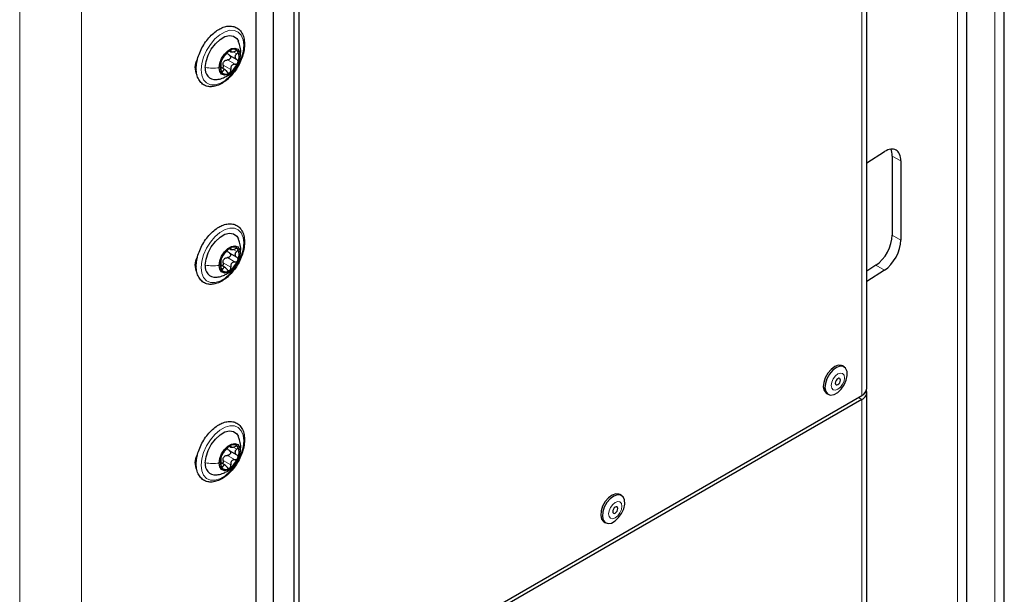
# Paper-space layout 'Blatt4' of a CAD drawing. Header units: millimetres. Extents: x 5 to 418, y 2 to 292.
# Tile 98 of 117: x 318 to 352, y 143 to 163. Entities that reach past the tile are written whole.
import ezdxf

# ---------------------------------------------------------------- set-up
doc = ezdxf.new("R2010")
doc.units = ezdxf.units.MM

psp = doc.layouts.new('Blatt4')

# ---------------------------------------------------------------- linework, layer by layer
at = {"color": 7, "linetype": 'Continuous', "lineweight": 18}
for p, q in [((318.065, 86.373), (318.065, 218.38)), ((320.186, 218.38), (320.186, 86.373)), ((326.786, 96.375), (326.786, 213.004)), ((351.625, 141.92), (351.625, 204.958)), ((350.338, 133.997), (350.338, 204.215)), ((347.044, 149.85), (347.044, 198.842)), ((325.304, 161.726), (325.328, 161.712)), ((325.412, 161.68), (325.538, 161.607)), ((325.666, 161.658), (325.652, 161.547)), ((325.214, 161.397), (325.474, 161.248)), ((324.099, 161.099), (324.145, 161.073)), ((324.988, 161.044), (325.054, 161.006)), ((325.069, 161.216), (325.328, 161.067)), ((348.384, 157.921), (348.09, 158.092)), ((348.09, 155.37), (348.384, 155.2)), ((325.304, 154.921), (325.328, 154.907)), ((325.412, 154.876), (325.538, 154.803)), ((325.666, 154.854), (325.652, 154.743)), ((325.214, 154.593), (325.474, 154.443)), ((324.099, 154.295), (324.145, 154.268)), ((324.988, 154.239), (325.054, 154.201)), ((325.069, 154.412), (325.328, 154.262)), ((347.826, 154.161), (347.531, 154.331)), ((346.927, 149.782), (347.044, 149.714)), ((347.044, 131.205), (347.044, 149.714)), ((325.304, 148.116), (325.328, 148.103)), ((325.412, 148.071), (325.538, 147.998)), ((325.214, 147.788), (325.474, 147.639)), ((325.666, 148.049), (325.652, 147.938)), ((324.099, 147.49), (324.145, 147.463)), ((324.988, 147.435), (325.054, 147.397)), ((325.069, 147.607), (325.328, 147.458))]:
    psp.add_line(p, q, dxfattribs=at)
at = {"color": 7, "linetype": 'Continuous', "lineweight": 25}
for p, q in [((326.786, 213.548), (326.786, 132.166)), ((326.196, 213.208), (326.196, 131.826)), ((326.196, 212.319), (326.196, 132.729)), ((351.946, 142.403), (351.946, 205.441)), ((350.659, 134.48), (350.659, 204.698)), ((347.215, 150.088), (347.215, 199.08)), ((327.493, 187.487), (327.493, 139.039)), ((327.67, 187.385), (327.67, 138.937)), ((325.286, 161.708), (325.334, 161.68)), ((324.172, 161.405), (324.18, 161.401)), ((325.275, 161.565), (325.536, 161.414)), ((324.108, 161.2), (324.149, 161.223)), ((325.144, 161.053), (324.994, 161.139)), ((325.518, 161.151), (325.541, 161.191)), ((347.215, 157.852), (347.826, 158.244)), ((348.09, 158.092), (348.09, 155.37)), ((348.384, 157.921), (348.384, 155.2)), ((325.286, 154.904), (325.334, 154.875)), ((324.172, 154.6), (324.18, 154.596)), ((325.275, 154.761), (325.536, 154.61)), ((324.108, 154.395), (324.149, 154.419)), ((325.144, 154.248), (324.994, 154.335)), ((325.518, 154.347), (325.541, 154.387)), ((347.531, 154.331), (347.215, 154.129)), ((347.826, 154.161), (347.215, 153.77)), ((346.433, 150.831), (346.374, 150.865)), ((327.905, 138.801), (347.044, 149.85)), ((345.829, 149.923), (345.888, 149.889)), ((347.215, 131.443), (347.215, 149.952)), ((347.044, 149.714), (327.905, 138.665)), ((325.286, 148.099), (325.334, 148.071)), ((324.172, 147.796), (324.18, 147.792)), ((325.275, 147.956), (325.536, 147.805)), ((324.108, 147.591), (324.149, 147.614)), ((325.144, 147.444), (324.994, 147.53)), ((325.518, 147.542), (325.541, 147.582)), ((338.772, 146.409), (338.713, 146.443)), ((338.169, 145.501), (338.228, 145.467))]:
    psp.add_line(p, q, dxfattribs=at)
at = {"color": 7, "linetype": 'Continuous', "lineweight": 18, "flags": 128}
for points in [[(325.772, 161.902), (325.751, 161.688), (325.689, 161.462), (325.588, 161.237), (325.457, 161.026), (325.301, 160.841), (325.13, 160.694), (324.953, 160.592), (324.782, 160.542), (324.626, 160.546), (324.495, 160.605), (324.395, 160.715), (324.332, 160.869), (324.311, 161.059), (324.332, 161.273), (324.395, 161.499), (324.495, 161.724), (324.626, 161.935), (324.782, 162.12), (324.953, 162.267), (325.13, 162.369), (325.301, 162.419), (325.457, 162.414), (325.588, 162.356), (325.689, 162.246), (325.751, 162.092), (325.772, 161.902)], [(325.772, 155.098), (325.751, 154.884), (325.689, 154.657), (325.588, 154.432), (325.457, 154.221), (325.301, 154.037), (325.13, 153.889), (324.953, 153.787), (324.782, 153.737), (324.626, 153.742), (324.495, 153.801), (324.395, 153.91), (324.332, 154.064), (324.311, 154.254), (324.332, 154.468), (324.395, 154.695), (324.495, 154.92), (324.626, 155.131), (324.782, 155.315), (324.953, 155.463), (325.13, 155.564), (325.301, 155.614), (325.457, 155.61), (325.588, 155.551), (325.689, 155.442), (325.751, 155.287), (325.772, 155.098)], [(346.008, 150.103), (346.058, 150.046), (346.132, 150.031), (346.219, 150.062), (346.307, 150.132), (346.381, 150.233), (346.431, 150.347), (346.448, 150.458), (346.431, 150.549), (346.381, 150.606), (346.307, 150.621), (346.219, 150.59), (346.132, 150.52), (346.057, 150.419), (346.008, 150.305), (345.991, 150.194), (346.008, 150.103)], [(325.772, 148.293), (325.751, 148.079), (325.689, 147.853), (325.588, 147.628), (325.457, 147.417), (325.301, 147.232), (325.13, 147.085), (324.953, 146.983), (324.782, 146.933), (324.626, 146.937), (324.495, 146.996), (324.395, 147.106), (324.332, 147.26), (324.311, 147.45), (324.332, 147.664), (324.395, 147.89), (324.495, 148.115), (324.626, 148.326), (324.782, 148.511), (324.953, 148.658), (325.13, 148.76), (325.301, 148.81), (325.457, 148.805), (325.588, 148.747), (325.689, 148.637), (325.751, 148.483), (325.772, 148.293)], [(338.348, 145.68), (338.397, 145.623), (338.472, 145.609), (338.559, 145.64), (338.647, 145.71), (338.721, 145.81), (338.771, 145.925), (338.788, 146.036), (338.771, 146.127), (338.721, 146.184), (338.647, 146.199), (338.559, 146.168), (338.471, 146.097), (338.397, 145.997), (338.348, 145.883), (338.33, 145.772), (338.348, 145.68)]]:
    psp.add_lwpolyline(points, dxfattribs=at)
at = {"color": 7, "linetype": 'Continuous', "lineweight": 25, "flags": 128}
for points in [[(324.452, 161.14), (324.476, 161.346), (324.546, 161.562), (324.656, 161.772), (324.797, 161.958), (324.958, 162.106), (325.125, 162.202), (325.286, 162.241), (325.427, 162.217), (325.537, 162.135), (325.589, 162.048)], [(324.926, 161.128), (324.948, 161.284), (325.011, 161.446), (325.108, 161.596), (325.226, 161.714), (325.352, 161.787), (325.471, 161.805), (325.567, 161.768), (325.63, 161.678), (325.652, 161.547)], [(324.156, 161.366), (324.169, 161.359), (324.171, 161.358)], [(325.652, 161.547), (325.63, 161.391), (325.567, 161.229), (325.471, 161.079), (325.352, 160.961), (325.226, 160.888), (325.108, 160.87), (325.011, 160.908), (324.948, 160.997), (324.926, 161.128)], [(324.452, 154.336), (324.476, 154.541), (324.546, 154.758), (324.656, 154.967), (324.797, 155.154), (324.958, 155.301), (325.125, 155.398), (325.286, 155.436), (325.427, 155.413), (325.537, 155.33), (325.589, 155.244)], [(324.926, 154.324), (324.948, 154.48), (325.011, 154.642), (325.108, 154.791), (325.226, 154.909), (325.352, 154.982), (325.471, 155.001), (325.567, 154.963), (325.63, 154.873), (325.652, 154.743)], [(324.156, 154.562), (324.169, 154.555), (324.171, 154.554)], [(325.652, 154.743), (325.63, 154.587), (325.567, 154.424), (325.471, 154.275), (325.352, 154.157), (325.226, 154.084), (325.108, 154.065), (325.011, 154.103), (324.948, 154.193), (324.926, 154.324)], [(346.374, 150.865), (346.344, 150.879), (346.234, 150.888), (346.109, 150.843), (345.984, 150.749), (345.871, 150.617), (345.784, 150.461), (345.731, 150.298), (345.718, 150.145), (345.746, 150.019)], [(345.805, 149.985), (345.872, 149.899), (345.971, 149.864), (346.089, 149.882), (346.216, 149.952), (346.337, 150.067), (346.438, 150.213), (346.51, 150.375), (346.543, 150.535), (346.535, 150.677), (346.487, 150.784), (346.403, 150.845), (346.293, 150.854), (346.168, 150.809), (346.043, 150.715), (345.93, 150.583), (345.843, 150.427), (345.789, 150.264), (345.776, 150.111), (345.805, 149.985)], [(346.138, 150.24), (346.157, 150.218), (346.186, 150.212), (346.219, 150.224), (346.253, 150.251), (346.282, 150.29), (346.301, 150.334), (346.308, 150.377), (346.301, 150.412), (346.282, 150.434), (346.253, 150.44), (346.219, 150.428), (346.186, 150.401), (346.157, 150.362), (346.138, 150.318), (346.131, 150.275), (346.138, 150.24)], [(345.746, 150.019), (345.813, 149.933), (345.829, 149.923)], [(324.452, 147.531), (324.476, 147.737), (324.546, 147.953), (324.656, 148.163), (324.797, 148.349), (324.958, 148.497), (325.125, 148.593), (325.286, 148.632), (325.427, 148.608), (325.537, 148.525), (325.589, 148.439)], [(324.926, 147.519), (324.948, 147.675), (325.011, 147.837), (325.108, 147.987), (325.226, 148.105), (325.352, 148.178), (325.471, 148.196), (325.567, 148.159), (325.63, 148.069), (325.652, 147.938)], [(324.156, 147.757), (324.169, 147.75), (324.171, 147.749)], [(325.652, 147.938), (325.63, 147.782), (325.567, 147.62), (325.471, 147.47), (325.352, 147.352), (325.226, 147.279), (325.108, 147.261), (325.011, 147.299), (324.948, 147.388), (324.926, 147.519)], [(338.713, 146.443), (338.684, 146.457), (338.574, 146.465), (338.449, 146.421), (338.324, 146.327), (338.211, 146.195), (338.123, 146.039), (338.07, 145.875), (338.057, 145.722), (338.086, 145.596)], [(338.145, 145.562), (338.212, 145.477), (338.31, 145.442), (338.429, 145.46), (338.556, 145.53), (338.676, 145.645), (338.778, 145.791), (338.849, 145.953), (338.883, 146.113), (338.875, 146.255), (338.826, 146.362), (338.743, 146.423), (338.632, 146.431), (338.508, 146.387), (338.383, 146.293), (338.27, 146.161), (338.182, 146.005), (338.129, 145.841), (338.116, 145.688), (338.145, 145.562)], [(338.477, 145.818), (338.497, 145.796), (338.525, 145.79), (338.559, 145.802), (338.593, 145.829), (338.622, 145.868), (338.641, 145.912), (338.647, 145.955), (338.641, 145.99), (338.622, 146.012), (338.593, 146.018), (338.559, 146.006), (338.525, 145.979), (338.497, 145.94), (338.477, 145.896), (338.471, 145.853), (338.477, 145.818)], [(338.086, 145.596), (338.153, 145.511), (338.169, 145.501)]]:
    psp.add_lwpolyline(points, dxfattribs=at)
at = {"color": 7, "linetype": 'Continuous', "lineweight": 25}
for centre, radius, start, end in [((325.675, 161.116), 0.716, 122.638, 159.7729), ((325.419, 161.56), 0.205, 40.5328, 129.2482), ((325.194, 161.503), 0.426, 333.4364, 26.5636), ((324.591, 161.139), 0.496, 147.562, 209.9846), ((325.384, 161.173), 0.426, 153.4364, 206.5636), ((325.301, 161.183), 0.263, 135.2838, 147.1271), ((324.903, 161.56), 0.716, 302.638, 339.7729), ((324.802, 161.077), 0.355, 169.7453, 273.6168), ((325.159, 161.115), 0.205, 220.5328, 309.2482), ((325.675, 154.311), 0.716, 122.638, 159.7729), ((325.419, 154.755), 0.205, 40.5328, 129.2482), ((325.194, 154.698), 0.426, 333.4364, 26.5636), ((324.591, 154.334), 0.496, 147.562, 209.9846), ((325.384, 154.368), 0.426, 153.4364, 206.5636), ((325.301, 154.379), 0.263, 135.2838, 147.1271), ((324.903, 154.755), 0.716, 302.638, 339.7729), ((324.802, 154.273), 0.355, 169.7453, 273.6168), ((325.159, 154.311), 0.205, 220.5328, 309.2482), ((346.923, 150.117), 0.293, 294.3747, 354.3052), ((346.952, 149.956), 0.259, 290.8554, 14.3141), ((325.675, 147.506), 0.716, 122.638, 159.7729), ((325.419, 147.951), 0.205, 40.5328, 129.2482), ((325.194, 147.894), 0.426, 333.4364, 26.5636), ((324.591, 147.53), 0.496, 147.562, 209.9846), ((325.384, 147.564), 0.426, 153.4364, 206.5636), ((325.301, 147.574), 0.263, 135.2838, 147.1271), ((324.802, 147.468), 0.355, 169.7453, 273.6168), ((324.903, 147.951), 0.716, 302.638, 339.7729), ((325.159, 147.506), 0.205, 220.5328, 309.2482)]:
    psp.add_arc(centre, radius, start, end, dxfattribs=at)
for centre, start_param, end_param in [((347.826, 157.563), 5.474129, 7.044926), ((347.531, 157.734), 5.474129, 5.877286), ((347.531, 155.012), 3.903333, 5.474129), ((347.826, 154.842), 3.903333, 5.474129)]:
    psp.add_ellipse(centre, major_axis=(0.385, 0.739), ratio=0.546409, start_param=start_param, end_param=end_param, dxfattribs=at)
for points, knots in [([(324.921, 162.452), (324.889, 162.432), (324.799, 162.376), (324.654, 162.251), (324.496, 162.073), (324.361, 161.868), (324.253, 161.648), (324.177, 161.422), (324.138, 161.2), (324.139, 160.99), (324.181, 160.804), (324.264, 160.65), (324.386, 160.54), (324.532, 160.481), (324.693, 160.472), (324.864, 160.511), (325.04, 160.595), (325.214, 160.722), (325.379, 160.888), (325.525, 161.082), (325.646, 161.297), (325.736, 161.521), (325.791, 161.747), (325.808, 161.963), (325.785, 162.161), (325.719, 162.33), (325.613, 162.461), (325.476, 162.542), (325.32, 162.572), (325.153, 162.554), (325.019, 162.505), (324.941, 162.463), (324.921, 162.452)], [0, 0, 0, 0, 0.018673, 0.053858, 0.088978, 0.124026, 0.159069, 0.19418, 0.229444, 0.26495, 0.300703, 0.336174, 0.3704, 0.403215, 0.435664, 0.4689, 0.503345, 0.538446, 0.573603, 0.608677, 0.643711, 0.678787, 0.713972, 0.749363, 0.785021, 0.82072, 0.8556, 0.888944, 0.92147, 0.95423, 0.98818, 1, 1, 1, 1]), ([(325.668, 161.658), (325.669, 161.667), (325.675, 161.743), (325.652, 161.877), (325.607, 161.992), (325.587, 162.044)], [0, 0, 0, 0, 0.065834, 0.577858, 1, 1, 1, 1]), ([(325.054, 161.456), (325.062, 161.466), (325.073, 161.48), (325.096, 161.511), (325.116, 161.537), (325.139, 161.564), (325.169, 161.6), (325.187, 161.622), (325.2, 161.637)], [0, 0, 0, 0, 0.249219, 0.374357, 0.498947, 0.62402, 0.749767, 1, 1, 1, 1]), ([(325.289, 161.719), (325.281, 161.713), (325.265, 161.703), (325.239, 161.681), (325.217, 161.658), (325.205, 161.644), (325.2, 161.637)], [0, 0, 0, 0, 0.2499898, 0.4996108, 0.7491272, 1, 1, 1, 1]), ([(325.279, 161.563), (325.264, 161.572), (325.236, 161.59), (325.224, 161.618), (325.217, 161.633)], [0, 0, 0, 0, 0.500609, 1, 1, 1, 1]), ([(325.328, 161.712), (325.329, 161.716), (325.332, 161.725), (325.325, 161.731), (325.311, 161.73), (325.296, 161.722), (325.289, 161.719)], [0, 0, 0, 0, 0.249853, 0.499901, 0.750114, 1, 1, 1, 1]), ([(325.328, 161.712), (325.326, 161.702), (325.322, 161.688), (325.336, 161.678), (325.353, 161.674), (325.378, 161.674), (325.418, 161.68), (325.452, 161.691), (325.474, 161.699)], [0, 0, 0, 0, 0.24922, 0.374358, 0.498948, 0.624021, 0.749768, 1, 1, 1, 1]), ([(325.575, 161.693), (325.57, 161.698), (325.56, 161.708), (325.534, 161.712), (325.504, 161.709), (325.484, 161.702), (325.474, 161.699)], [0, 0, 0, 0, 0.249858, 0.499467, 0.749011, 1, 1, 1, 1]), ([(325.538, 161.607), (325.546, 161.614), (325.562, 161.627), (325.577, 161.651), (325.583, 161.675), (325.578, 161.687), (325.575, 161.693)], [0, 0, 0, 0, 0.249806, 0.5000545, 0.7503094, 1, 1, 1, 1]), ([(325.541, 161.191), (325.56, 161.223), (325.615, 161.313), (325.66, 161.474), (325.665, 161.6), (325.668, 161.658)], [0, 0, 0, 0, 0.226944, 0.643455, 1, 1, 1, 1]), ([(325.003, 161.363), (325, 161.353), (324.993, 161.334), (324.988, 161.311), (324.986, 161.295), (324.989, 161.292), (324.99, 161.291)], [0, 0, 0, 0, 0.250032, 0.4996317, 0.7492275, 1, 1, 1, 1]), ([(324.99, 161.097), (324.993, 161.12), (324.996, 161.154), (324.998, 161.2), (324.998, 161.232), (324.998, 161.257), (324.996, 161.283), (324.993, 161.288), (324.99, 161.291)], [0, 0, 0, 0, 0.249194, 0.37433, 0.498925, 0.624004, 0.749757, 1, 1, 1, 1]), ([(325.054, 161.456), (325.051, 161.452), (325.044, 161.444), (325.031, 161.421), (325.016, 161.394), (325.007, 161.373), (325.003, 161.363)], [0, 0, 0, 0, 0.249816, 0.499908, 0.75012, 1, 1, 1, 1]), ([(325.069, 161.216), (325.066, 161.235), (325.062, 161.273), (325.074, 161.308), (325.081, 161.326)], [0, 0, 0, 0, 0.500646, 1, 1, 1, 1]), ([(325.115, 161.368), (325.13, 161.378), (325.161, 161.397), (325.197, 161.397), (325.214, 161.397)], [0, 0, 0, 0, 0.49811, 1, 1, 1, 1]), ([(325.279, 161.563), (325.287, 161.558), (325.303, 161.547), (325.318, 161.522), (325.323, 161.493), (325.317, 161.461), (325.3, 161.433), (325.275, 161.411), (325.245, 161.398), (325.225, 161.398), (325.214, 161.397)], [0, 0, 0, 0, 0.125212, 0.249468, 0.37431, 0.49905, 0.623887, 0.749382, 0.874437, 1, 1, 1, 1]), ([(325.538, 161.607), (325.521, 161.593), (325.495, 161.571), (325.477, 161.534), (325.472, 161.506), (325.477, 161.477), (325.495, 161.443), (325.521, 161.425), (325.538, 161.413)], [0, 0, 0, 0, 0.249194, 0.37433, 0.498925, 0.624004, 0.749757, 1, 1, 1, 1]), ([(325.474, 161.248), (325.484, 161.248), (325.504, 161.249), (325.534, 161.262), (325.56, 161.283), (325.57, 161.302), (325.575, 161.312)], [0, 0, 0, 0, 0.249816, 0.4999076, 0.7501199, 1, 1, 1, 1]), ([(325.575, 161.312), (325.578, 161.322), (325.583, 161.343), (325.577, 161.372), (325.562, 161.397), (325.546, 161.408), (325.538, 161.413)], [0, 0, 0, 0, 0.250032, 0.499632, 0.749228, 1, 1, 1, 1]), ([(324.99, 161.097), (324.989, 161.086), (324.986, 161.065), (324.988, 161.032), (324.993, 161.002), (325, 160.989), (325.003, 160.982)], [0, 0, 0, 0, 0.249806, 0.5000545, 0.7503094, 1, 1, 1, 1]), ([(325.003, 160.982), (325.007, 160.978), (325.016, 160.969), (325.03, 160.971), (325.044, 160.983), (325.051, 160.998), (325.054, 161.006)], [0, 0, 0, 0, 0.249858, 0.4994668, 0.7490113, 1, 1, 1, 1]), ([(325.069, 161.216), (325.07, 161.205), (325.073, 161.184), (325.066, 161.152), (325.054, 161.127), (325.043, 161.117), (325.038, 161.114)], [0, 0, 0, 0, 0.2789554, 0.5557587, 0.8338416, 1, 1, 1, 1]), ([(325.2, 160.993), (325.188, 161.01), (325.169, 161.037), (325.139, 161.057), (325.117, 161.064), (325.096, 161.061), (325.073, 161.046), (325.062, 161.022), (325.054, 161.006)], [0, 0, 0, 0, 0.24922, 0.374358, 0.498948, 0.624021, 0.749768, 1, 1, 1, 1]), ([(325.2, 160.993), (325.205, 160.984), (325.217, 160.968), (325.239, 160.952), (325.265, 160.947), (325.281, 160.953), (325.289, 160.957)], [0, 0, 0, 0, 0.249853, 0.499901, 0.750114, 1, 1, 1, 1]), ([(325.202, 160.847), (325.265, 160.886), (325.342, 160.934), (325.4, 161.002), (325.411, 161.015)], [0, 0, 0, 0, 0.813012, 1, 1, 1, 1]), ([(325.289, 160.957), (325.296, 160.962), (325.311, 160.973), (325.325, 161.002), (325.332, 161.034), (325.329, 161.056), (325.328, 161.067)], [0, 0, 0, 0, 0.24999, 0.499611, 0.749127, 1, 1, 1, 1]), ([(325.474, 161.248), (325.452, 161.247), (325.419, 161.245), (325.379, 161.224), (325.353, 161.201), (325.336, 161.171), (325.322, 161.125), (325.326, 161.09), (325.328, 161.067)], [0, 0, 0, 0, 0.249219, 0.374357, 0.498947, 0.62402, 0.749767, 1, 1, 1, 1]), ([(324.826, 160.727), (324.849, 160.729), (324.934, 160.734), (325.062, 160.775), (325.16, 160.826), (325.202, 160.847)], [0, 0, 0, 0, 0.169977, 0.645913, 1, 1, 1, 1]), ([(324.921, 155.647), (324.889, 155.628), (324.799, 155.571), (324.654, 155.447), (324.496, 155.268), (324.361, 155.064), (324.253, 154.844), (324.177, 154.618), (324.138, 154.395), (324.139, 154.186), (324.181, 153.999), (324.264, 153.845), (324.386, 153.735), (324.532, 153.677), (324.693, 153.668), (324.864, 153.706), (325.04, 153.79), (325.214, 153.918), (325.379, 154.083), (325.525, 154.278), (325.646, 154.492), (325.736, 154.717), (325.791, 154.942), (325.808, 155.158), (325.785, 155.356), (325.719, 155.526), (325.613, 155.656), (325.476, 155.738), (325.32, 155.768), (325.153, 155.75), (325.019, 155.701), (324.941, 155.658), (324.921, 155.647)], [0, 0, 0, 0, 0.018673, 0.053858, 0.088978, 0.124026, 0.159069, 0.19418, 0.229444, 0.26495, 0.300703, 0.336174, 0.3704, 0.403215, 0.435664, 0.4689, 0.503345, 0.538446, 0.573603, 0.608677, 0.643711, 0.678787, 0.713972, 0.749363, 0.785021, 0.82072, 0.8556, 0.888944, 0.92147, 0.95423, 0.98818, 1, 1, 1, 1]), ([(325.668, 154.854), (325.669, 154.862), (325.675, 154.939), (325.652, 155.072), (325.607, 155.188), (325.587, 155.24)], [0, 0, 0, 0, 0.065834, 0.577858, 1, 1, 1, 1]), ([(325.289, 154.914), (325.281, 154.909), (325.265, 154.899), (325.239, 154.877), (325.217, 154.854), (325.205, 154.84), (325.2, 154.833)], [0, 0, 0, 0, 0.2499898, 0.4996108, 0.7491272, 1, 1, 1, 1]), ([(325.328, 154.907), (325.329, 154.911), (325.332, 154.92), (325.325, 154.926), (325.311, 154.925), (325.296, 154.918), (325.289, 154.914)], [0, 0, 0, 0, 0.249853, 0.499901, 0.750114, 1, 1, 1, 1]), ([(325.328, 154.907), (325.326, 154.898), (325.322, 154.884), (325.336, 154.874), (325.353, 154.869), (325.378, 154.87), (325.418, 154.875), (325.452, 154.886), (325.474, 154.894)], [0, 0, 0, 0, 0.24922, 0.374358, 0.498948, 0.624021, 0.749768, 1, 1, 1, 1]), ([(325.575, 154.889), (325.57, 154.893), (325.56, 154.903), (325.534, 154.907), (325.504, 154.905), (325.484, 154.898), (325.474, 154.894)], [0, 0, 0, 0, 0.249858, 0.499467, 0.749011, 1, 1, 1, 1]), ([(325.538, 154.803), (325.546, 154.809), (325.562, 154.823), (325.577, 154.846), (325.583, 154.87), (325.578, 154.882), (325.575, 154.889)], [0, 0, 0, 0, 0.249806, 0.5000545, 0.7503094, 1, 1, 1, 1]), ([(325.541, 154.387), (325.56, 154.419), (325.615, 154.509), (325.66, 154.669), (325.665, 154.795), (325.668, 154.854)], [0, 0, 0, 0, 0.226944, 0.643455, 1, 1, 1, 1]), ([(325.003, 154.559), (325, 154.549), (324.993, 154.529), (324.988, 154.506), (324.986, 154.491), (324.989, 154.488), (324.99, 154.486)], [0, 0, 0, 0, 0.250032, 0.4996317, 0.7492275, 1, 1, 1, 1]), ([(325.054, 154.652), (325.051, 154.648), (325.044, 154.639), (325.031, 154.617), (325.016, 154.589), (325.007, 154.569), (325.003, 154.559)], [0, 0, 0, 0, 0.249816, 0.499908, 0.75012, 1, 1, 1, 1]), ([(325.054, 154.652), (325.062, 154.661), (325.073, 154.676), (325.096, 154.707), (325.116, 154.733), (325.139, 154.76), (325.169, 154.795), (325.187, 154.818), (325.2, 154.833)], [0, 0, 0, 0, 0.249219, 0.374357, 0.498947, 0.62402, 0.749767, 1, 1, 1, 1]), ([(325.069, 154.412), (325.066, 154.431), (325.062, 154.468), (325.074, 154.504), (325.081, 154.521)], [0, 0, 0, 0, 0.500646, 1, 1, 1, 1]), ([(325.115, 154.564), (325.13, 154.573), (325.161, 154.592), (325.197, 154.593), (325.214, 154.593)], [0, 0, 0, 0, 0.49811, 1, 1, 1, 1]), ([(325.279, 154.758), (325.287, 154.753), (325.303, 154.742), (325.318, 154.718), (325.323, 154.688), (325.317, 154.657), (325.3, 154.628), (325.275, 154.607), (325.245, 154.594), (325.225, 154.593), (325.214, 154.593)], [0, 0, 0, 0, 0.125212, 0.249468, 0.37431, 0.49905, 0.623887, 0.749382, 0.874437, 1, 1, 1, 1]), ([(325.279, 154.758), (325.264, 154.767), (325.236, 154.785), (325.224, 154.814), (325.217, 154.828)], [0, 0, 0, 0, 0.500609, 1, 1, 1, 1]), ([(325.538, 154.803), (325.521, 154.788), (325.495, 154.766), (325.477, 154.73), (325.472, 154.701), (325.477, 154.673), (325.495, 154.638), (325.521, 154.62), (325.538, 154.609)], [0, 0, 0, 0, 0.249194, 0.37433, 0.498925, 0.624004, 0.749757, 1, 1, 1, 1]), ([(325.474, 154.443), (325.484, 154.444), (325.504, 154.444), (325.534, 154.457), (325.56, 154.478), (325.57, 154.498), (325.575, 154.508)], [0, 0, 0, 0, 0.249816, 0.4999076, 0.7501199, 1, 1, 1, 1]), ([(325.575, 154.508), (325.578, 154.518), (325.583, 154.538), (325.577, 154.568), (325.562, 154.593), (325.546, 154.603), (325.538, 154.609)], [0, 0, 0, 0, 0.250032, 0.499632, 0.749228, 1, 1, 1, 1]), ([(324.99, 154.292), (324.989, 154.282), (324.986, 154.26), (324.988, 154.228), (324.993, 154.197), (325, 154.184), (325.003, 154.178)], [0, 0, 0, 0, 0.249806, 0.5000545, 0.7503094, 1, 1, 1, 1]), ([(324.99, 154.292), (324.993, 154.315), (324.996, 154.35), (324.998, 154.396), (324.998, 154.427), (324.998, 154.453), (324.996, 154.478), (324.993, 154.483), (324.99, 154.486)], [0, 0, 0, 0, 0.249194, 0.37433, 0.498925, 0.624004, 0.749757, 1, 1, 1, 1]), ([(325.003, 154.178), (325.007, 154.173), (325.016, 154.164), (325.03, 154.166), (325.044, 154.178), (325.051, 154.194), (325.054, 154.201)], [0, 0, 0, 0, 0.249858, 0.4994668, 0.7490113, 1, 1, 1, 1]), ([(325.069, 154.412), (325.07, 154.401), (325.073, 154.379), (325.066, 154.347), (325.054, 154.322), (325.043, 154.313), (325.038, 154.309)], [0, 0, 0, 0, 0.2789554, 0.5557587, 0.8338416, 1, 1, 1, 1]), ([(325.2, 154.188), (325.188, 154.206), (325.169, 154.232), (325.139, 154.252), (325.117, 154.259), (325.096, 154.256), (325.073, 154.241), (325.062, 154.217), (325.054, 154.201)], [0, 0, 0, 0, 0.24922, 0.374358, 0.498948, 0.624021, 0.749768, 1, 1, 1, 1]), ([(325.2, 154.188), (325.205, 154.18), (325.217, 154.163), (325.239, 154.148), (325.265, 154.142), (325.281, 154.149), (325.289, 154.152)], [0, 0, 0, 0, 0.249853, 0.499901, 0.750114, 1, 1, 1, 1]), ([(325.202, 154.043), (325.265, 154.081), (325.342, 154.129), (325.4, 154.198), (325.411, 154.211)], [0, 0, 0, 0, 0.813012, 1, 1, 1, 1]), ([(325.289, 154.152), (325.296, 154.158), (325.311, 154.169), (325.325, 154.197), (325.332, 154.23), (325.329, 154.251), (325.328, 154.262)], [0, 0, 0, 0, 0.24999, 0.499611, 0.749127, 1, 1, 1, 1]), ([(325.474, 154.443), (325.452, 154.442), (325.419, 154.441), (325.379, 154.419), (325.353, 154.396), (325.336, 154.366), (325.322, 154.321), (325.326, 154.286), (325.328, 154.262)], [0, 0, 0, 0, 0.249219, 0.374357, 0.498947, 0.62402, 0.749767, 1, 1, 1, 1]), ([(324.826, 153.923), (324.849, 153.924), (324.934, 153.93), (325.062, 153.971), (325.16, 154.021), (325.202, 154.043)], [0, 0, 0, 0, 0.169977, 0.645913, 1, 1, 1, 1]), ([(324.921, 148.843), (324.889, 148.823), (324.799, 148.767), (324.654, 148.642), (324.496, 148.464), (324.361, 148.259), (324.253, 148.039), (324.177, 147.813), (324.138, 147.591), (324.139, 147.381), (324.181, 147.195), (324.264, 147.041), (324.386, 146.931), (324.532, 146.872), (324.693, 146.863), (324.864, 146.901), (325.04, 146.986), (325.214, 147.113), (325.379, 147.279), (325.525, 147.473), (325.646, 147.688), (325.736, 147.912), (325.791, 148.138), (325.808, 148.354), (325.785, 148.552), (325.719, 148.721), (325.613, 148.852), (325.476, 148.933), (325.32, 148.963), (325.153, 148.945), (325.019, 148.896), (324.941, 148.854), (324.921, 148.843)], [0, 0, 0, 0, 0.018673, 0.053858, 0.088978, 0.124026, 0.159069, 0.19418, 0.229444, 0.26495, 0.300703, 0.336174, 0.3704, 0.403215, 0.435664, 0.4689, 0.503345, 0.538446, 0.573603, 0.608677, 0.643711, 0.678787, 0.713972, 0.749363, 0.785021, 0.82072, 0.8556, 0.888944, 0.92147, 0.95423, 0.98818, 1, 1, 1, 1]), ([(325.668, 148.049), (325.669, 148.058), (325.675, 148.134), (325.652, 148.268), (325.607, 148.383), (325.587, 148.435)], [0, 0, 0, 0, 0.065834, 0.577858, 1, 1, 1, 1]), ([(325.289, 148.11), (325.281, 148.104), (325.265, 148.094), (325.239, 148.072), (325.217, 148.049), (325.205, 148.035), (325.2, 148.028)], [0, 0, 0, 0, 0.2499898, 0.4996108, 0.7491272, 1, 1, 1, 1]), ([(325.328, 148.103), (325.329, 148.107), (325.332, 148.116), (325.325, 148.122), (325.311, 148.121), (325.296, 148.113), (325.289, 148.11)], [0, 0, 0, 0, 0.249853, 0.499901, 0.750114, 1, 1, 1, 1]), ([(325.328, 148.103), (325.326, 148.093), (325.322, 148.079), (325.336, 148.069), (325.353, 148.065), (325.378, 148.065), (325.418, 148.071), (325.452, 148.082), (325.474, 148.09)], [0, 0, 0, 0, 0.24922, 0.374358, 0.498948, 0.624021, 0.749768, 1, 1, 1, 1]), ([(325.575, 148.084), (325.57, 148.089), (325.56, 148.099), (325.534, 148.103), (325.504, 148.1), (325.484, 148.093), (325.474, 148.09)], [0, 0, 0, 0, 0.249858, 0.499467, 0.749011, 1, 1, 1, 1]), ([(325.538, 147.998), (325.546, 148.005), (325.562, 148.018), (325.577, 148.042), (325.583, 148.066), (325.578, 148.078), (325.575, 148.084)], [0, 0, 0, 0, 0.249806, 0.5000545, 0.7503094, 1, 1, 1, 1]), ([(325.003, 147.754), (325, 147.744), (324.993, 147.725), (324.988, 147.702), (324.986, 147.686), (324.989, 147.683), (324.99, 147.682)], [0, 0, 0, 0, 0.250032, 0.4996317, 0.7492275, 1, 1, 1, 1]), ([(325.054, 147.847), (325.051, 147.843), (325.044, 147.835), (325.031, 147.812), (325.016, 147.784), (325.007, 147.764), (325.003, 147.754)], [0, 0, 0, 0, 0.249816, 0.499908, 0.75012, 1, 1, 1, 1]), ([(325.054, 147.847), (325.062, 147.857), (325.073, 147.871), (325.096, 147.902), (325.116, 147.928), (325.139, 147.955), (325.169, 147.991), (325.187, 148.013), (325.2, 148.028)], [0, 0, 0, 0, 0.249219, 0.374357, 0.498947, 0.62402, 0.749767, 1, 1, 1, 1]), ([(325.115, 147.759), (325.13, 147.768), (325.161, 147.788), (325.197, 147.788), (325.214, 147.788)], [0, 0, 0, 0, 0.49811, 1, 1, 1, 1]), ([(325.279, 147.954), (325.287, 147.949), (325.303, 147.938), (325.318, 147.913), (325.323, 147.884), (325.317, 147.852), (325.3, 147.824), (325.275, 147.802), (325.245, 147.789), (325.225, 147.789), (325.214, 147.788)], [0, 0, 0, 0, 0.1252122, 0.2494682, 0.3743102, 0.49905, 0.6238871, 0.7493816, 0.8744372, 1, 1, 1, 1]), ([(325.279, 147.954), (325.264, 147.963), (325.236, 147.981), (325.224, 148.009), (325.217, 148.024)], [0, 0, 0, 0, 0.500609, 1, 1, 1, 1]), ([(325.538, 147.998), (325.521, 147.984), (325.495, 147.962), (325.477, 147.925), (325.472, 147.897), (325.477, 147.868), (325.495, 147.833), (325.521, 147.816), (325.538, 147.804)], [0, 0, 0, 0, 0.249194, 0.37433, 0.498925, 0.624004, 0.749757, 1, 1, 1, 1]), ([(325.575, 147.703), (325.578, 147.713), (325.583, 147.734), (325.577, 147.763), (325.562, 147.788), (325.546, 147.799), (325.538, 147.804)], [0, 0, 0, 0, 0.250032, 0.4996317, 0.7492275, 1, 1, 1, 1]), ([(325.541, 147.582), (325.56, 147.614), (325.615, 147.704), (325.66, 147.864), (325.665, 147.991), (325.668, 148.049)], [0, 0, 0, 0, 0.2269443, 0.643455, 1, 1, 1, 1]), ([(324.99, 147.488), (324.989, 147.477), (324.986, 147.456), (324.988, 147.423), (324.993, 147.393), (325, 147.38), (325.003, 147.373)], [0, 0, 0, 0, 0.249806, 0.500054, 0.750309, 1, 1, 1, 1]), ([(324.99, 147.488), (324.993, 147.511), (324.996, 147.545), (324.998, 147.591), (324.998, 147.623), (324.998, 147.648), (324.996, 147.674), (324.993, 147.679), (324.99, 147.682)], [0, 0, 0, 0, 0.2491937, 0.3743301, 0.4989253, 0.6240038, 0.7497569, 1, 1, 1, 1]), ([(325.003, 147.373), (325.007, 147.369), (325.016, 147.36), (325.03, 147.362), (325.044, 147.374), (325.051, 147.389), (325.054, 147.397)], [0, 0, 0, 0, 0.249858, 0.499467, 0.749011, 1, 1, 1, 1]), ([(325.069, 147.607), (325.07, 147.596), (325.073, 147.575), (325.066, 147.543), (325.054, 147.518), (325.043, 147.508), (325.038, 147.505)], [0, 0, 0, 0, 0.278955, 0.555759, 0.833842, 1, 1, 1, 1]), ([(325.2, 147.384), (325.188, 147.401), (325.169, 147.428), (325.139, 147.448), (325.117, 147.455), (325.096, 147.452), (325.073, 147.437), (325.062, 147.413), (325.054, 147.397)], [0, 0, 0, 0, 0.24922, 0.374358, 0.498948, 0.624021, 0.749768, 1, 1, 1, 1]), ([(325.069, 147.607), (325.066, 147.626), (325.062, 147.664), (325.074, 147.699), (325.081, 147.717)], [0, 0, 0, 0, 0.5006464, 1, 1, 1, 1]), ([(325.202, 147.238), (325.265, 147.277), (325.342, 147.325), (325.4, 147.393), (325.411, 147.406)], [0, 0, 0, 0, 0.813012, 1, 1, 1, 1]), ([(325.289, 147.348), (325.296, 147.353), (325.311, 147.364), (325.325, 147.393), (325.332, 147.425), (325.329, 147.447), (325.328, 147.458)], [0, 0, 0, 0, 0.24999, 0.499611, 0.749127, 1, 1, 1, 1]), ([(325.474, 147.639), (325.452, 147.638), (325.419, 147.636), (325.379, 147.615), (325.353, 147.592), (325.336, 147.562), (325.322, 147.516), (325.326, 147.481), (325.328, 147.458)], [0, 0, 0, 0, 0.249219, 0.374357, 0.498947, 0.62402, 0.749767, 1, 1, 1, 1]), ([(325.474, 147.639), (325.484, 147.639), (325.504, 147.64), (325.534, 147.653), (325.56, 147.674), (325.57, 147.693), (325.575, 147.703)], [0, 0, 0, 0, 0.249816, 0.499908, 0.75012, 1, 1, 1, 1]), ([(324.826, 147.118), (324.849, 147.12), (324.934, 147.125), (325.062, 147.166), (325.16, 147.217), (325.202, 147.238)], [0, 0, 0, 0, 0.169977, 0.645913, 1, 1, 1, 1]), ([(325.2, 147.384), (325.205, 147.375), (325.217, 147.359), (325.239, 147.343), (325.265, 147.338), (325.281, 147.344), (325.289, 147.348)], [0, 0, 0, 0, 0.2498531, 0.4999013, 0.7501145, 1, 1, 1, 1])]:
    psp.add_open_spline(points, degree=3, knots=knots, dxfattribs=at)
at = {"color": 7, "linetype": 'Continuous', "lineweight": 18}
for points in [[(324.452, 161.14), (324.531, 161.13), (324.687, 161.11), (324.846, 161.122), (324.926, 161.128)], [(324.452, 154.336), (324.531, 154.326), (324.687, 154.306), (324.846, 154.318), (324.926, 154.324)], [(324.452, 147.531), (324.531, 147.521), (324.687, 147.501), (324.846, 147.513), (324.926, 147.519)]]:
    psp.add_open_spline(points, degree=3, dxfattribs=at)

doc.saveas('drawing.dxf')
